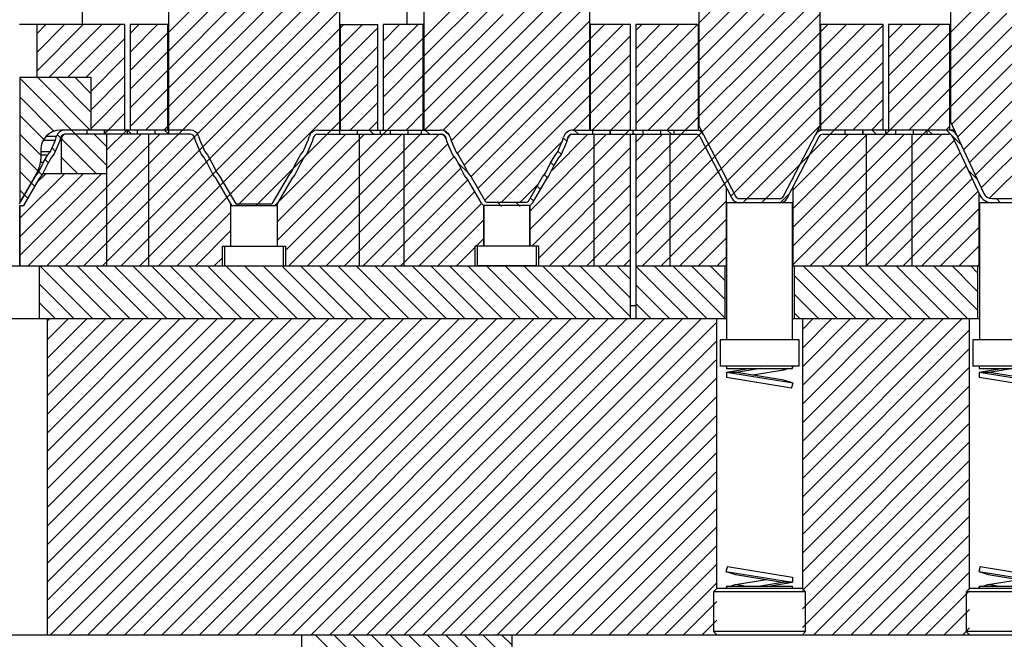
# Model space of a CAD drawing. Header units: inches. Extents: x 1772 to 2706, y -534 to -52.
# Tile 119 of 256: x 1883.45 to 1892.8, y -469.21 to -463.33. Entities that reach past the tile are written whole.
import ezdxf

# ---------------------------------------------------------------- set-up
doc = ezdxf.new("R2010")
doc.units = ezdxf.units.IN
doc.header["$LTSCALE"] = 0.5
doc.header["$MEASUREMENT"] = 0
doc.layers.add('SID-M-F', color=202, linetype='Continuous')
doc.layers.add('SID-M-S', color=105, linetype='Continuous')

msp = doc.modelspace()

# ---------------------------------------------------------------- linework, layer by layer
at = {"layer": 'SID-M-F', "linetype": 'Continuous'}
for p, q in [((1884.86591, -464.33248), (1887.30366, -461.89473)), ((1887.29091, -464.20558), (1889.60176, -461.89473)), ((1887.29854, -464.37473), (1889.77854, -461.89473)), ((1892.29091, -463.97855), (1894.37473, -461.89473)), ((1884.86591, -463.4486), (1885.52216, -462.79235)), ((1883.71044, -465.66473), (1886.46591, -462.90926)), ((1887.29091, -463.49848), (1887.92216, -462.86723)), ((1889.90341, -463.36085), (1890.32216, -462.9421)), ((1884.86591, -463.62538), (1885.52216, -462.96913)), ((1887.47203, -464.37802), (1888.84091, -463.00914)), ((1889.90341, -464.06796), (1891.02841, -462.94296)), ((1892.29091, -464.15533), (1893.44091, -463.00533)), ((1892.29091, -463.44822), (1892.72216, -463.01697)), ((1883.88722, -465.66473), (1886.46591, -463.08604)), ((1887.29091, -463.67525), (1887.92216, -463.044)), ((1889.90341, -463.53763), (1890.32216, -463.11888)), ((1889.90341, -464.24473), (1891.02841, -463.11973)), ((1884.86591, -463.80215), (1885.52216, -463.1459)), ((1887.29091, -463.85203), (1887.93218, -463.21075)), ((1887.54982, -464.477), (1888.86591, -463.16091)), ((1892.29091, -463.625), (1892.72216, -463.19375)), ((1892.30167, -464.32134), (1893.46591, -463.15711)), ((1884.06399, -465.66473), (1886.49091, -463.23781)), ((1884.86591, -464.15571), (1885.79014, -463.23148)), ((1884.86591, -463.97893), (1885.59584, -463.249)), ((1887.29091, -464.02881), (1888.04261, -463.2771)), ((1889.90341, -463.7144), (1890.37895, -463.23885)), ((1889.90341, -463.89118), (1890.52242, -463.27217)), ((1889.93306, -464.39186), (1891.05341, -463.27151)), ((1892.29091, -463.80178), (1892.82573, -463.26696)), ((1883.61591, -463.46116), (1883.70234, -463.37473)), ((1883.61591, -463.63794), (1883.87912, -463.37473)), ((1883.61591, -463.81472), (1884.0559, -463.37473)), ((1883.73267, -463.87473), (1884.23267, -463.37473)), ((1883.90945, -463.87473), (1884.40945, -463.37473)), ((1884.50341, -463.45755), (1884.58623, -463.37473)), ((1884.50341, -463.63432), (1884.763, -463.37473)), ((1886.49591, -463.40959), (1886.53077, -463.37473)), ((1886.49591, -463.58637), (1886.70755, -463.37473)), ((1886.49591, -463.76314), (1886.85341, -463.40564)), ((1886.90341, -463.53242), (1887.0611, -463.37473)), ((1886.90341, -463.7092), (1887.23788, -463.37473)), ((1887.60632, -464.59728), (1888.86591, -463.33769)), ((1888.87091, -463.50947), (1889.00564, -463.37473)), ((1888.87091, -463.68624), (1889.18242, -463.37473)), ((1889.30341, -463.43052), (1889.3592, -463.37473)), ((1889.30341, -463.6073), (1889.53597, -463.37473)), ((1889.30341, -463.78407), (1889.71275, -463.37473)), ((1889.30341, -463.96085), (1889.88953, -463.37473)), ((1891.05841, -463.44329), (1891.12696, -463.37473)), ((1891.05841, -463.62006), (1891.30374, -463.37473)), ((1891.05841, -463.79684), (1891.48052, -463.37473)), ((1891.05841, -463.97362), (1891.65341, -463.37862)), ((1891.70341, -463.50539), (1891.83407, -463.37473)), ((1891.70341, -463.68217), (1892.01085, -463.37473)), ((1891.70341, -463.85895), (1892.18763, -463.37473)), ((1892.35789, -464.4419), (1893.46591, -463.33388)), ((1884.24077, -465.66473), (1886.49091, -463.41459)), ((1884.50341, -463.8111), (1884.86091, -463.4536)), ((1888.87091, -463.86302), (1889.25341, -463.48052)), ((1889.30341, -465.19829), (1891.05341, -463.44829)), ((1891.70341, -464.03572), (1892.28591, -463.45322)), ((1884.08623, -463.87473), (1884.45341, -463.50755)), ((1884.41755, -465.66473), (1886.49091, -463.59137)), ((1886.49591, -463.93992), (1886.85341, -463.58242)), ((1886.90341, -463.88598), (1887.28591, -463.50348)), ((1887.67326, -464.70711), (1888.86591, -463.51447)), ((1889.30341, -464.13763), (1889.89841, -463.54263)), ((1891.05841, -464.15039), (1891.65341, -463.55539)), ((1892.4141, -464.56246), (1893.46591, -463.51066)), ((1884.12841, -464.00932), (1884.45341, -463.68432)), ((1884.50341, -463.98788), (1884.86091, -463.63038)), ((1886.90341, -464.06275), (1887.28591, -463.68025)), ((1888.87091, -464.0398), (1889.25341, -463.6573)), ((1889.30341, -465.37506), (1891.05341, -463.62506)), ((1891.70341, -464.2125), (1892.28591, -463.63)), ((1892.47032, -464.68302), (1893.46591, -463.68744)), ((1884.59432, -465.66473), (1886.49091, -463.76814)), ((1886.49591, -464.1167), (1886.85341, -463.7592)), ((1887.73847, -464.81868), (1888.86591, -463.69124)), ((1889.30341, -464.3144), (1889.89841, -463.7194)), ((1891.05841, -464.32717), (1891.65341, -463.73217)), ((1884.12207, -464.37473), (1883.62207, -463.87473)), ((1884.12841, -464.20428), (1883.79885, -463.87473)), ((1884.12841, -464.02751), (1883.97563, -463.87473)), ((1884.12841, -464.1861), (1884.45341, -463.8611)), ((1884.50341, -464.16465), (1884.86091, -463.80715)), ((1886.90341, -464.23953), (1887.28591, -463.85703)), ((1887.80363, -464.93029), (1888.86591, -463.86802)), ((1888.87091, -464.21657), (1889.25341, -463.83407)), ((1889.30341, -465.55184), (1891.05341, -463.80184)), ((1891.67841, -464.41428), (1892.28591, -463.80678)), ((1892.52654, -464.80358), (1893.46591, -463.86421)), ((1884.27841, -464.70784), (1883.45441, -463.88384)), ((1884.7711, -465.66473), (1886.49091, -463.94492)), ((1886.49591, -464.29348), (1886.85341, -463.93598)), ((1889.41986, -464.37473), (1889.89841, -463.89618)), ((1891.18763, -464.37473), (1891.65341, -463.90895)), ((1883.77928, -464.38548), (1883.45441, -464.06061)), ((1884.12841, -464.36288), (1884.45341, -464.03788)), ((1884.50341, -464.34143), (1884.86091, -463.98393)), ((1885.89716, -465.42256), (1887.28591, -464.03381)), ((1887.86868, -465.04202), (1888.86591, -464.0448)), ((1888.88953, -464.37473), (1889.25341, -464.01085)), ((1890.14548, -464.88654), (1891.05341, -463.97862)), ((1891.89473, -464.37473), (1892.28591, -463.98355)), ((1892.58276, -464.92414), (1893.46591, -464.04099)), ((1885.51788, -465.09473), (1886.49091, -464.1217)), ((1886.59143, -464.37473), (1886.85341, -464.11275)), ((1889.59663, -464.37473), (1889.89841, -464.07296)), ((1890.206, -465.0028), (1891.05341, -464.15539)), ((1891.3644, -464.37473), (1891.65341, -464.08572)), ((1883.68154, -464.46452), (1883.45441, -464.23739)), ((1884.26167, -464.40639), (1884.45341, -464.21465)), ((1884.64689, -464.37473), (1884.86091, -464.16071)), ((1887.12176, -464.37473), (1887.28591, -464.21058)), ((1888.71275, -464.37473), (1888.86591, -464.22157)), ((1889.06167, -464.37936), (1889.25341, -464.18763)), ((1889.77341, -464.37473), (1889.89841, -464.24973)), ((1892.07151, -464.37473), (1892.28591, -464.16033)), ((1892.66212, -465.02155), (1893.46591, -464.21777)), ((1884.82366, -464.37473), (1884.86091, -464.33748)), ((1885.69465, -465.09473), (1886.49091, -464.29848)), ((1886.76821, -464.37473), (1886.85341, -464.28953)), ((1890.32085, -465.06473), (1891.05341, -464.33217)), ((1891.54118, -464.37473), (1891.65341, -464.2625)), ((1892.24829, -464.37473), (1892.28591, -464.33711)), ((1883.65341, -464.61317), (1883.45441, -464.41417)), ((1883.53366, -465.66473), (1884.78366, -464.41473)), ((1883.84159, -464.44779), (1883.81084, -464.41705)), ((1884.27841, -464.53106), (1884.16207, -464.41473)), ((1884.27841, -464.56643), (1884.47011, -464.37473)), ((1884.27841, -464.74321), (1884.60689, -464.41473)), ((1884.51563, -464.41473), (1884.47841, -464.37751)), ((1884.86591, -464.41145), (1884.82918, -464.37473)), ((1885.89716, -465.24578), (1886.72821, -464.41473)), ((1885.90721, -465.05894), (1886.55143, -464.41473)), ((1885.97841, -465.51808), (1887.08176, -464.41473)), ((1886.18531, -465.66473), (1887.43531, -464.41473)), ((1886.67841, -464.99486), (1887.26591, -464.40736)), ((1886.81372, -464.41473), (1886.77372, -464.37473)), ((1887.34405, -464.41473), (1887.30405, -464.37473)), ((1887.53386, -464.42775), (1887.49144, -464.38533)), ((1888.29741, -465.3204), (1889.25341, -464.3644)), ((1888.29741, -465.14363), (1889.0263, -464.41473)), ((1888.49935, -464.76491), (1888.84953, -464.41473)), ((1888.75827, -464.41473), (1888.71827, -464.37473)), ((1889.2886, -464.41473), (1889.27841, -464.40454)), ((1889.30341, -464.84473), (1889.77341, -464.37473)), ((1889.30341, -465.02151), (1889.92935, -464.39557)), ((1889.30341, -464.49118), (1889.37986, -464.41473)), ((1889.30341, -464.66796), (1889.55663, -464.41473)), ((1889.64215, -464.41473), (1889.60215, -464.37473)), ((1890.49763, -465.06473), (1891.18763, -464.37473)), ((1890.79341, -465.65283), (1892.06591, -464.38033)), ((1890.79341, -464.94572), (1891.3244, -464.41473)), ((1890.79341, -465.1225), (1891.50118, -464.41473)), ((1890.79341, -465.29928), (1891.67796, -464.41473)), ((1890.79341, -465.47605), (1891.85473, -464.41473)), ((1890.95829, -465.66473), (1892.20829, -464.41473)), ((1891.5867, -464.41473), (1891.5467, -464.37473)), ((1892.11703, -464.41473), (1892.07703, -464.37473)), ((1892.39013, -464.51106), (1892.2538, -464.37473)), ((1884.18352, -464.78973), (1883.85122, -464.45743)), ((1886.36209, -465.66473), (1887.51943, -464.50739)), ((1888.02775, -465.05973), (1888.6043, -464.48318)), ((1888.64766, -464.48089), (1888.61534, -464.44858)), ((1891.13506, -465.66473), (1892.32779, -464.472)), ((1883.62607, -464.76261), (1883.45441, -464.59094)), ((1883.79171, -464.57469), (1883.76131, -464.5443)), ((1888.31986, -465.47473), (1889.25341, -464.54118)), ((1888.5949, -464.60491), (1888.56451, -464.57452)), ((1891.31184, -465.66473), (1892.384, -464.59256)), ((1883.7242, -464.68396), (1883.69494, -464.6547)), ((1884.00674, -464.78973), (1883.85122, -464.6342)), ((1886.53887, -465.66473), (1887.57788, -464.62571)), ((1887.71019, -464.78086), (1887.61801, -464.68869)), ((1888.37841, -465.59296), (1889.25341, -464.71796)), ((1888.52563, -464.71242), (1888.49598, -464.68277)), ((1891.49091, -465.66244), (1892.44022, -464.71312)), ((1883.56203, -464.87534), (1883.45441, -464.76772)), ((1883.45641, -465.21165), (1883.87833, -464.78973)), ((1883.45641, -465.38843), (1884.05511, -464.78973)), ((1883.45641, -465.56521), (1884.23189, -464.78973)), ((1883.61153, -464.87976), (1883.70156, -464.78973)), ((1883.66411, -464.80064), (1883.63468, -464.77122)), ((1886.71564, -465.66473), (1887.64345, -464.73692)), ((1888.46295, -464.82652), (1888.43445, -464.79802)), ((1892.54459, -464.84229), (1892.46189, -464.75959)), ((1883.59494, -464.90825), (1883.56568, -464.879)), ((1886.89242, -465.66473), (1887.70933, -464.84781)), ((1888.20453, -465.05973), (1888.37995, -464.8843)), ((1888.48341, -465.66473), (1889.25341, -464.89473)), ((1889.3673, -465.66473), (1890.14548, -464.88654)), ((1891.66539, -465.66473), (1892.49644, -464.83368)), ((1883.49698, -464.98707), (1883.45441, -464.9445)), ((1883.52989, -465.01998), (1883.50064, -464.99073)), ((1886.00854, -465.66473), (1886.67841, -464.99486)), ((1887.10341, -465.63052), (1887.77438, -464.95955)), ((1888.39596, -464.93631), (1888.36671, -464.90705)), ((1890.67484, -465.06429), (1890.76654, -464.97259)), ((1891.84217, -465.66473), (1892.55266, -464.95424)), ((1885.87143, -465.09473), (1885.90721, -465.05894)), ((1887.24597, -465.66473), (1887.83952, -465.07118)), ((1888.02905, -465.09973), (1887.98905, -465.05973)), ((1888.20583, -465.09973), (1888.16583, -465.05973)), ((1888.33092, -465.04804), (1888.30167, -465.01878)), ((1888.66019, -465.66473), (1889.25341, -465.07151)), ((1889.54407, -465.66473), (1890.16341, -465.04539)), ((1892.76703, -465.06473), (1892.72703, -465.02473)), ((1884.94788, -465.66473), (1885.45966, -465.15295)), ((1892.01895, -465.66473), (1892.56341, -465.12027)), ((1887.42275, -465.66473), (1887.85941, -465.22807)), ((1888.83696, -465.66473), (1889.25341, -465.24829)), ((1889.72085, -465.66473), (1890.16341, -465.22217)), ((1885.12465, -465.66473), (1885.45966, -465.32973)), ((1892.19572, -465.66473), (1892.56341, -465.29704)), ((1887.78953, -465.47473), (1887.85941, -465.40485)), ((1889.01374, -465.66473), (1889.25341, -465.42506)), ((1889.89763, -465.66473), (1890.16341, -465.39895)), ((1887.59953, -465.66473), (1887.77841, -465.48585)), ((1892.3725, -465.66473), (1892.56341, -465.47382)), ((1885.30143, -465.66473), (1885.37841, -465.58775)), ((1887.0692, -465.66473), (1887.10341, -465.63052)), ((1889.19052, -465.66473), (1889.25341, -465.60184)), ((1890.0744, -465.66473), (1890.16341, -465.57572)), ((1892.54928, -465.66473), (1892.56341, -465.6506)), ((1884.14431, -466.16473), (1883.64431, -465.66473)), ((1884.32108, -466.16473), (1883.82108, -465.66473)), ((1884.49786, -466.16473), (1883.99786, -465.66473)), ((1884.67464, -466.16473), (1884.17464, -465.66473)), ((1884.85141, -466.16473), (1884.35141, -465.66473)), ((1885.02819, -466.16473), (1884.52819, -465.66473)), ((1885.20497, -466.16473), (1884.70497, -465.66473)), ((1885.38174, -466.16473), (1884.88174, -465.66473)), ((1885.55852, -466.16473), (1885.05852, -465.66473)), ((1885.7353, -466.16473), (1885.2353, -465.66473)), ((1885.91207, -466.16473), (1885.41207, -465.66473)), ((1886.08885, -466.16473), (1885.58885, -465.66473)), ((1886.26563, -466.16473), (1885.76563, -465.66473)), ((1886.4424, -466.16473), (1885.9424, -465.66473)), ((1886.61918, -466.16473), (1886.11918, -465.66473)), ((1886.79596, -466.16473), (1886.29596, -465.66473)), ((1886.97273, -466.16473), (1886.47273, -465.66473)), ((1887.14951, -466.16473), (1886.64951, -465.66473)), ((1887.32629, -466.16473), (1886.82629, -465.66473)), ((1887.50306, -466.16473), (1887.00306, -465.66473)), ((1887.67984, -466.16473), (1887.17984, -465.66473)), ((1887.85662, -466.16473), (1887.35662, -465.66473)), ((1888.03339, -466.16473), (1887.53339, -465.66473)), ((1888.21017, -466.16473), (1887.71017, -465.66473)), ((1887.7763, -465.66473), (1887.77841, -465.66263)), ((1888.38695, -466.16473), (1887.88695, -465.66473)), ((1888.56372, -466.16473), (1888.06372, -465.66473)), ((1888.7405, -466.16473), (1888.2405, -465.66473)), ((1888.91728, -466.16473), (1888.41728, -465.66473)), ((1889.09405, -466.16473), (1888.59405, -465.66473)), ((1889.25341, -466.1473), (1888.77083, -465.66473)), ((1889.25341, -465.97053), (1888.94761, -465.66473)), ((1889.25341, -465.79375), (1889.12438, -465.66473)), ((1889.80116, -466.16473), (1889.30341, -465.66697)), ((1889.97794, -466.16473), (1889.47794, -465.66473)), ((1890.15091, -466.16092), (1889.65471, -465.66473)), ((1890.15091, -465.98414), (1889.83149, -465.66473)), ((1890.15091, -465.80737), (1890.00827, -465.66473)), ((1891.39215, -466.16473), (1890.89215, -465.66473)), ((1891.56893, -466.16473), (1891.06893, -465.66473)), ((1891.7457, -466.16473), (1891.2457, -465.66473)), ((1891.92248, -466.16473), (1891.42248, -465.66473)), ((1891.48862, -465.66473), (1891.49091, -465.66244)), ((1892.09926, -466.16473), (1891.59926, -465.66473)), ((1892.27603, -466.16473), (1891.77603, -465.66473)), ((1892.45281, -466.16473), (1891.95281, -465.66473)), ((1892.55091, -466.08605), (1892.12959, -465.66473)), ((1892.55091, -465.90927), (1892.30637, -465.66473)), ((1892.55091, -465.73249), (1892.48314, -465.66473)), ((1883.96753, -466.16473), (1883.63778, -465.83498)), ((1891.21537, -466.16473), (1890.80591, -465.75526)), ((1889.62438, -466.16473), (1889.30341, -465.84375)), ((1891.0386, -466.16473), (1890.80591, -465.93204)), ((1883.79075, -466.16473), (1883.63778, -466.01176)), ((1889.44761, -466.16473), (1889.30341, -466.02053)), ((1890.86182, -466.16473), (1890.80591, -466.10881)), ((1883.71591, -466.18959), (1883.74077, -466.16473)), ((1883.71591, -466.36637), (1883.91755, -466.16473)), ((1883.71591, -466.54314), (1884.09432, -466.16473)), ((1883.71591, -466.71992), (1884.2711, -466.16473)), ((1883.71591, -466.8967), (1884.44788, -466.16473)), ((1883.71591, -467.07348), (1884.62465, -466.16473)), ((1883.71591, -467.25025), (1884.80143, -466.16473)), ((1883.71591, -467.42703), (1884.97821, -466.16473)), ((1883.71591, -467.60381), (1885.15498, -466.16473)), ((1883.71591, -467.78058), (1885.33176, -466.16473)), ((1883.71591, -467.95736), (1885.50854, -466.16473)), ((1883.71591, -468.13414), (1885.68531, -466.16473)), ((1883.71591, -468.31091), (1885.86209, -466.16473)), ((1883.71591, -468.48769), (1886.03887, -466.16473)), ((1883.71591, -468.66447), (1886.21564, -466.16473)), ((1883.71591, -468.84124), (1886.39242, -466.16473)), ((1883.71591, -469.01802), (1886.5692, -466.16473)), ((1883.74597, -469.16473), (1886.74597, -466.16473)), ((1883.92275, -469.16473), (1886.92275, -466.16473)), ((1884.09953, -469.16473), (1887.09953, -466.16473)), ((1884.2763, -469.16473), (1887.2763, -466.16473)), ((1884.45308, -469.16473), (1887.45308, -466.16473)), ((1884.62986, -469.16473), (1887.62986, -466.16473)), ((1884.80663, -469.16473), (1887.80663, -466.16473)), ((1884.98341, -469.16473), (1887.98341, -466.16473)), ((1885.16019, -469.16473), (1888.16019, -466.16473)), ((1885.33696, -469.16473), (1888.33696, -466.16473)), ((1885.51374, -469.16473), (1888.51374, -466.16473)), ((1885.69052, -469.16473), (1888.69052, -466.16473)), ((1885.8673, -469.16473), (1888.8673, -466.16473)), ((1886.04407, -469.16473), (1889.04407, -466.16473)), ((1886.22085, -469.16473), (1889.22085, -466.16473)), ((1886.39763, -469.16473), (1889.39763, -466.16473)), ((1886.5744, -469.16473), (1889.5744, -466.16473)), ((1886.75118, -469.16473), (1889.75118, -466.16473)), ((1886.92796, -469.16473), (1889.92796, -466.16473)), ((1887.10473, -469.16473), (1890.07216, -466.1973)), ((1890.88466, -466.26869), (1890.98862, -466.16473)), ((1890.88466, -466.44546), (1891.16539, -466.16473)), ((1890.88466, -466.62224), (1891.34217, -466.16473)), ((1890.88466, -466.79902), (1891.51895, -466.16473)), ((1890.88466, -466.97579), (1891.69572, -466.16473)), ((1890.88466, -467.15257), (1891.8725, -466.16473)), ((1890.88466, -467.32935), (1892.04928, -466.16473)), ((1890.88466, -467.50612), (1892.22605, -466.16473)), ((1890.88466, -467.6829), (1892.40283, -466.16473)), ((1890.88466, -467.85968), (1892.47216, -466.27218)), ((1887.28151, -469.16473), (1890.07216, -466.37408)), ((1890.88466, -468.03645), (1892.47216, -466.44895)), ((1887.45829, -469.16473), (1890.07216, -466.55086)), ((1890.88466, -468.21323), (1892.47216, -466.62573)), ((1887.63506, -469.16473), (1890.07216, -466.72763)), ((1890.88466, -468.39001), (1892.47216, -466.80251)), ((1887.81184, -469.16473), (1890.07216, -466.90441)), ((1890.88466, -468.56678), (1892.47216, -466.97928)), ((1887.98862, -469.16473), (1890.07216, -467.08119)), ((1890.88466, -468.74356), (1892.47216, -467.15606)), ((1888.16539, -469.16473), (1890.07216, -467.25796)), ((1890.88466, -468.92034), (1892.47216, -467.33284)), ((1888.34217, -469.16473), (1890.07216, -467.43474)), ((1890.88466, -469.09711), (1892.47216, -467.50961)), ((1888.51895, -469.16473), (1890.07216, -467.61152)), ((1890.99382, -469.16473), (1892.47216, -467.68639)), ((1888.69572, -469.16473), (1890.07216, -467.78829)), ((1891.1706, -469.16473), (1892.47216, -467.86317)), ((1888.8725, -469.16473), (1890.07216, -467.96507)), ((1891.34737, -469.16473), (1892.47216, -468.03994)), ((1889.04928, -469.16473), (1890.07216, -468.14185)), ((1891.52415, -469.16473), (1892.47216, -468.21672)), ((1889.22605, -469.16473), (1890.07216, -468.31862)), ((1891.70093, -469.16473), (1892.47216, -468.3935)), ((1889.40283, -469.16473), (1890.07216, -468.4954)), ((1891.8777, -469.16473), (1892.47216, -468.57027)), ((1889.57961, -469.16473), (1890.07216, -468.67218)), ((1892.05448, -469.16473), (1892.47216, -468.74705)), ((1889.75638, -469.16473), (1890.07216, -468.84895)), ((1892.23126, -469.16473), (1892.47216, -468.92383)), ((1889.93316, -469.16473), (1890.07216, -469.02573)), ((1892.40803, -469.16473), (1892.47216, -469.1006)), ((1888.12841, -471.03271), (1886.26042, -469.16473)), ((1888.12841, -470.85593), (1886.4372, -469.16473)), ((1888.12841, -470.67916), (1886.61398, -469.16473)), ((1888.12841, -470.50238), (1886.79075, -469.16473)), ((1888.12841, -470.3256), (1886.96753, -469.16473)), ((1888.12841, -470.14883), (1887.14431, -469.16473)), ((1888.12841, -469.97205), (1887.32108, -469.16473)), ((1888.12841, -469.79527), (1887.49786, -469.16473)), ((1888.12841, -469.6185), (1887.67464, -469.16473)), ((1888.12841, -469.44172), (1887.85141, -469.16473)), ((1888.12841, -469.26494), (1888.02819, -469.16473))]:
    msp.add_line(p, q, dxfattribs=at)
at = {"layer": 'SID-M-S'}
for p, q in [((1884.86591, -461.89473), (1884.86591, -464.41473)), ((1887.29091, -461.89473), (1887.29091, -464.37473)), ((1889.90341, -461.89473), (1889.90341, -464.3349)), ((1892.29091, -461.89473), (1892.29091, -464.29827)), ((1887.12841, -462.89473), (1887.12841, -463.37473)), ((1884.04716, -463.12473), (1884.04716, -463.37473)), ((1886.49091, -463.14473), (1886.49091, -464.41473)), ((1888.86591, -464.37473), (1888.86591, -463.14473)), ((1891.05341, -464.3349), (1891.05341, -463.14473)), ((1884.45341, -463.37473), (1883.45291, -463.37473)), ((1883.61591, -463.37473), (1883.61591, -463.87473)), ((1884.45341, -464.37473), (1884.45341, -463.37473)), ((1884.50341, -463.37473), (1884.50341, -464.37473)), ((1884.86591, -463.37473), (1884.50341, -463.37473)), ((1884.86091, -464.37473), (1884.86091, -463.37473)), ((1886.49091, -463.37473), (1886.85341, -463.37473)), ((1886.49591, -463.37473), (1886.49591, -464.37473)), ((1886.85341, -464.37473), (1886.85341, -463.37473)), ((1886.90341, -463.37473), (1886.90341, -464.37473)), ((1887.29091, -463.37473), (1886.90341, -463.37473)), ((1887.28591, -464.37473), (1887.28591, -463.37473)), ((1889.25341, -463.37473), (1888.86591, -463.37473)), ((1888.87091, -463.37473), (1888.87091, -464.37473)), ((1889.25341, -464.37473), (1889.25341, -463.37473)), ((1889.90341, -463.37473), (1889.30341, -463.37473)), ((1889.30341, -463.37473), (1889.30341, -464.37473)), ((1889.89841, -464.37473), (1889.89841, -463.37473)), ((1891.65341, -463.37473), (1891.05341, -463.37473)), ((1891.05841, -463.37473), (1891.05841, -464.37473)), ((1891.65341, -464.37473), (1891.65341, -463.37473)), ((1891.70341, -463.37473), (1891.70341, -464.37473)), ((1892.29091, -463.37473), (1891.70341, -463.37473)), ((1892.28591, -464.37473), (1892.28591, -463.37473)), ((1883.45291, -463.87473), (1884.12841, -463.87473)), ((1883.45441, -463.87473), (1883.45441, -465.06021)), ((1884.12841, -463.87473), (1884.12841, -464.37473)), ((1889.90341, -464.3349), (1890.2513, -465.0032)), ((1890.70551, -465.0032), (1891.05341, -464.3349)), ((1892.29091, -464.29827), (1892.60678, -464.97565)), ((1883.70575, -464.43257), (1883.80435, -464.43257)), ((1883.79333, -464.47081), (1883.80435, -464.43257)), ((1885.0756, -464.37473), (1883.84141, -464.37473)), ((1885.0756, -464.41473), (1883.88122, -464.41473)), ((1884.09091, -464.37473), (1884.09091, -464.41473)), ((1884.25658, -464.37473), (1884.25658, -464.41473)), ((1884.26167, -464.41473), (1884.26167, -464.37473)), ((1884.27841, -464.41473), (1884.27841, -465.66473)), ((1884.47841, -464.41473), (1884.47841, -464.37473)), ((1884.57014, -464.37473), (1884.57014, -464.41473)), ((1884.67841, -465.66473), (1884.67841, -464.41473)), ((1884.74093, -464.41473), (1884.74093, -464.37473)), ((1885.15247, -464.43257), (1885.16349, -464.47081)), ((1886.19333, -464.47081), (1886.20435, -464.43257)), ((1886.28122, -464.37473), (1887.4487, -464.37473)), ((1886.28122, -464.41473), (1887.45998, -464.41473)), ((1886.65658, -464.37473), (1886.65658, -464.41473)), ((1886.66167, -464.41473), (1886.66167, -464.37473)), ((1886.67841, -464.41473), (1886.67841, -465.66473)), ((1886.87841, -464.41473), (1886.87841, -464.37473)), ((1886.97014, -464.37473), (1886.97014, -464.41473)), ((1887.10341, -465.66473), (1887.10341, -464.41473)), ((1887.14093, -464.41473), (1887.14093, -464.37473)), ((1887.26591, -464.37473), (1887.26591, -464.41473)), ((1888.69683, -464.41473), (1889.8756, -464.41473)), ((1888.70812, -464.37473), (1889.92414, -464.37473)), ((1888.89091, -464.37473), (1888.89091, -464.41473)), ((1888.90341, -464.41473), (1888.90341, -465.66473)), ((1889.05658, -464.37473), (1889.05658, -464.41473)), ((1889.06167, -464.41473), (1889.06167, -464.37473)), ((1889.25341, -466.16473), (1889.25341, -464.41473)), ((1889.27841, -464.41473), (1889.27841, -464.37473)), ((1889.30341, -464.41473), (1889.30341, -466.16473)), ((1889.37014, -464.37473), (1889.37014, -464.41473)), ((1889.54093, -464.41473), (1889.54093, -464.37473)), ((1889.62841, -465.66473), (1889.62841, -464.41473)), ((1889.66591, -464.37473), (1889.66591, -464.41473)), ((1889.91108, -464.43626), (1890.21582, -465.02167)), ((1890.74099, -465.02167), (1891.04574, -464.43626)), ((1892.32656, -464.37473), (1891.03267, -464.37473)), ((1891.08122, -464.41473), (1892.2756, -464.41473)), ((1891.29091, -464.41473), (1891.29091, -464.37473)), ((1891.45658, -464.37473), (1891.45658, -464.41473)), ((1891.46167, -464.41473), (1891.46167, -464.37473)), ((1891.49091, -464.41473), (1891.49091, -465.66473)), ((1891.67841, -464.41473), (1891.67841, -464.37473)), ((1891.77014, -464.37473), (1891.77014, -464.41473)), ((1891.92841, -465.66473), (1891.92841, -464.41473)), ((1891.94093, -464.41473), (1891.94093, -464.37473)), ((1892.06591, -464.37473), (1892.06591, -464.41473)), ((1892.31185, -464.43782), (1892.57052, -464.99255)), ((1883.67741, -464.47081), (1883.79333, -464.47081)), ((1883.74638, -464.57857), (1883.79333, -464.47081)), ((1883.83104, -464.48439), (1883.78087, -464.59956)), ((1883.84278, -464.44365), (1883.83104, -464.48439)), ((1883.85122, -464.45473), (1883.83959, -464.45473)), ((1883.85122, -464.78973), (1883.85122, -464.45473)), ((1885.12577, -464.48439), (1885.11403, -464.44365)), ((1885.17595, -464.59956), (1885.12577, -464.48439)), ((1885.16349, -464.47081), (1885.21043, -464.57857)), ((1886.14638, -464.57857), (1886.19333, -464.47081)), ((1886.23104, -464.48439), (1886.18087, -464.59956)), ((1886.24278, -464.44365), (1886.23104, -464.48439)), ((1887.51163, -464.48949), (1887.49842, -464.44365)), ((1887.56301, -464.60744), (1887.51163, -464.48949)), ((1887.53998, -464.44342), (1887.54935, -464.4759)), ((1887.54935, -464.4759), (1887.5975, -464.58644)), ((1888.55932, -464.58644), (1888.60747, -464.4759)), ((1888.64518, -464.48949), (1888.5938, -464.60744)), ((1888.60747, -464.4759), (1888.61683, -464.44342)), ((1888.65839, -464.44365), (1888.64518, -464.48949)), ((1883.65341, -464.56273), (1883.65341, -464.6509)), ((1883.65341, -464.57857), (1883.74638, -464.57857)), ((1883.65341, -464.60962), (1883.72112, -464.60962)), ((1883.68107, -464.67857), (1883.72112, -464.60962)), ((1883.72112, -464.60962), (1883.74638, -464.57857)), ((1883.78087, -464.59956), (1883.75413, -464.63243)), ((1885.20268, -464.63243), (1885.17595, -464.59956)), ((1885.21043, -464.57857), (1885.23569, -464.60962)), ((1885.23569, -464.60962), (1885.27574, -464.67857)), ((1886.08107, -464.67857), (1886.12112, -464.60962)), ((1886.12112, -464.60962), (1886.14638, -464.57857)), ((1886.18087, -464.59956), (1886.15413, -464.63243)), ((1887.59031, -464.64098), (1887.56301, -464.60744)), ((1887.5975, -464.58644), (1887.62332, -464.61817)), ((1887.62332, -464.61817), (1887.66254, -464.6857)), ((1888.49428, -464.6857), (1888.5335, -464.61817)), ((1888.5335, -464.61817), (1888.55932, -464.58644)), ((1888.5938, -464.60744), (1888.56651, -464.64098)), ((1883.63171, -464.77714), (1883.68107, -464.67857)), ((1883.65187, -464.67857), (1883.68107, -464.67857)), ((1883.71628, -464.69758), (1883.6657, -464.7986)), ((1883.75413, -464.63243), (1883.71628, -464.69758)), ((1885.24053, -464.69758), (1885.20268, -464.63243)), ((1885.29111, -464.7986), (1885.24053, -464.69758)), ((1885.27574, -464.67857), (1885.3251, -464.77714)), ((1886.03171, -464.77714), (1886.08107, -464.67857)), ((1886.11628, -464.69758), (1886.0657, -464.7986)), ((1886.15413, -464.63243), (1886.11628, -464.69758)), ((1887.62732, -464.70472), (1887.59031, -464.64098)), ((1887.67837, -464.80665), (1887.62732, -464.70472)), ((1887.66254, -464.6857), (1887.71235, -464.78518)), ((1888.44446, -464.78518), (1888.49428, -464.6857)), ((1888.52949, -464.70472), (1888.47845, -464.80665)), ((1888.56651, -464.64098), (1888.52949, -464.70472)), ((1883.45174, -465.07473), (1883.60516, -464.81118)), ((1883.61946, -464.77668), (1883.45441, -465.06021)), ((1883.59938, -464.81118), (1883.60516, -464.81118)), ((1883.60516, -464.81118), (1883.63171, -464.77714)), ((1883.6192, -464.77714), (1883.63171, -464.77714)), ((1883.67262, -464.78973), (1883.63837, -464.83365)), ((1884.27841, -464.78973), (1883.67014, -464.78973)), ((1885.31844, -464.83365), (1885.29111, -464.7986)), ((1885.3251, -464.77714), (1885.35165, -464.81118)), ((1885.35165, -464.81118), (1885.50507, -465.07473)), ((1885.85174, -465.07473), (1886.00516, -464.81118)), ((1886.00516, -464.81118), (1886.03171, -464.77714)), ((1886.0657, -464.7986), (1886.03837, -464.83365)), ((1887.70599, -464.84207), (1887.67837, -464.80665)), ((1887.71235, -464.78518), (1887.7392, -464.81961)), ((1888.41761, -464.81961), (1888.44446, -464.78518)), ((1888.47845, -464.80665), (1888.45082, -464.84207)), ((1883.63837, -464.83365), (1883.48928, -465.08976)), ((1885.46754, -465.08976), (1885.31844, -464.83365)), ((1886.03837, -464.83365), (1885.88928, -465.08976)), ((1887.83863, -465.06991), (1887.70599, -464.84207)), ((1887.7392, -464.81961), (1887.8732, -465.04979)), ((1888.28362, -465.04979), (1888.41761, -464.81961)), ((1888.45082, -464.84207), (1888.31818, -465.06991)), ((1890.16341, -465.66473), (1890.16341, -464.92098)), ((1890.79341, -464.92098), (1890.79341, -465.66473)), ((1892.56341, -465.66473), (1892.56341, -464.97729)), ((1883.45291, -465.06021), (1883.45441, -465.06021)), ((1885.45966, -465.47673), (1885.45966, -465.07622)), ((1885.50507, -465.07473), (1885.85174, -465.07473)), ((1885.89716, -465.07622), (1885.89716, -465.47673)), ((1887.85941, -465.47473), (1887.85941, -465.09105)), ((1887.85966, -465.09073), (1887.85966, -465.47473)), ((1888.29716, -465.09073), (1887.85966, -465.09073)), ((1887.89048, -465.05973), (1888.26633, -465.05973)), ((1888.29716, -465.47473), (1888.29716, -465.09073)), ((1888.29741, -465.09105), (1888.29741, -465.47473)), ((1890.16591, -465.06473), (1890.16591, -466.36473)), ((1890.79091, -465.06473), (1890.16591, -465.06473)), ((1890.28678, -465.02473), (1890.67003, -465.02473)), ((1890.79091, -466.36473), (1890.79091, -465.06473)), ((1892.56591, -465.06473), (1892.56591, -466.36473)), ((1893.19091, -465.06473), (1892.56591, -465.06473)), ((1892.68381, -465.02473), (1893.073, -465.02473)), ((1883.48063, -465.09473), (1883.45241, -465.09473)), ((1883.45491, -465.66473), (1883.45491, -465.09473)), ((1883.45496, -465.66473), (1883.45496, -465.09473)), ((1883.45641, -465.09473), (1883.45641, -465.66473)), ((1885.89716, -465.09273), (1885.45966, -465.09273)), ((1885.37841, -465.66473), (1885.37841, -465.47673)), ((1885.37841, -465.47673), (1885.97841, -465.47673)), ((1885.39741, -465.47673), (1885.39741, -465.66473)), ((1885.95941, -465.66473), (1885.95941, -465.47673)), ((1885.97841, -465.47673), (1885.97841, -465.66473)), ((1887.77841, -465.47473), (1888.37841, -465.47473)), ((1887.77841, -465.66473), (1887.77841, -465.47473)), ((1887.79741, -465.47473), (1887.79741, -465.66273)), ((1888.35941, -465.66273), (1888.35941, -465.47473)), ((1888.37841, -465.47473), (1888.37841, -465.66473)), ((1882.52841, -465.66473), (1889.25341, -465.66473)), ((1883.63778, -465.66473), (1883.63778, -466.16473)), ((1888.35941, -465.66273), (1887.79741, -465.66273)), ((1889.30341, -465.66473), (1890.16591, -465.66473)), ((1890.15091, -466.16473), (1890.15091, -465.66473)), ((1890.79091, -465.66473), (1892.56591, -465.66473)), ((1890.80591, -465.66473), (1890.80591, -466.16473)), ((1892.55091, -466.16473), (1892.55091, -465.66473)), ((1889.25341, -466.03973), (1889.30341, -466.03973)), ((1873.62841, -466.16473), (1890.16591, -466.16473)), ((1883.71591, -466.16473), (1883.71591, -469.16473)), ((1890.07216, -468.72723), (1890.07216, -466.16473)), ((1890.79091, -466.16473), (1892.56591, -466.16473)), ((1890.88466, -466.16473), (1890.88466, -468.72723)), ((1892.47216, -468.72723), (1892.47216, -466.16473)), ((1890.10341, -466.36473), (1890.10341, -466.61473)), ((1890.85341, -466.36473), (1890.10341, -466.36473)), ((1890.85341, -466.61473), (1890.85341, -466.36473)), ((1892.50341, -466.36473), (1892.50341, -466.61473)), ((1893.25341, -466.36473), (1892.50341, -466.36473)), ((1890.85341, -466.61473), (1890.10341, -466.61473)), ((1890.16443, -466.61473), (1890.16443, -466.63913)), ((1890.16443, -466.63913), (1890.79238, -466.63913)), ((1890.39289, -466.63913), (1890.16443, -466.67572)), ((1890.16443, -466.67572), (1890.16443, -466.72452)), ((1890.79763, -466.77716), (1890.16443, -466.67572)), ((1890.25931, -466.67572), (1890.16443, -466.67572)), ((1890.48777, -466.63913), (1890.25931, -466.67572)), ((1890.7075, -466.74752), (1890.25931, -466.67572)), ((1890.7075, -466.65272), (1890.41162, -466.70012)), ((1890.7075, -466.65272), (1890.70302, -466.63913)), ((1890.74885, -466.63913), (1890.7075, -466.65272)), ((1890.79238, -466.63913), (1890.79238, -466.61473)), ((1890.79763, -466.62309), (1890.79238, -466.62481)), ((1890.79488, -466.61473), (1890.79763, -466.62309)), ((1893.25341, -466.61473), (1892.50341, -466.61473)), ((1892.56443, -466.61473), (1892.56443, -466.63913)), ((1892.56443, -466.63913), (1893.19238, -466.63913)), ((1892.79289, -466.63913), (1892.56443, -466.67572)), ((1892.56443, -466.67572), (1892.56443, -466.72452)), ((1893.19763, -466.77716), (1892.56443, -466.67572)), ((1892.65931, -466.67572), (1892.56443, -466.67572)), ((1892.88777, -466.63913), (1892.65931, -466.67572)), ((1893.1075, -466.74752), (1892.65931, -466.67572)), ((1890.78239, -466.82351), (1890.16443, -466.72452)), ((1890.79763, -466.77716), (1890.7075, -466.74752)), ((1893.18239, -466.82351), (1892.56443, -466.72452)), ((1890.78239, -466.82351), (1890.79763, -466.77716)), ((1890.17443, -468.5185), (1890.15918, -468.56485)), ((1890.17443, -468.5185), (1890.79238, -468.61749)), ((1892.57443, -468.5185), (1892.55918, -468.56485)), ((1892.57443, -468.5185), (1893.19238, -468.61749)), ((1890.15918, -468.56485), (1890.24932, -468.59449)), ((1890.15918, -468.56485), (1890.79238, -468.66629)), ((1890.24932, -468.59449), (1890.6975, -468.66629)), ((1890.24932, -468.68929), (1890.5452, -468.64189)), ((1890.79238, -468.61749), (1890.79238, -468.66629)), ((1892.55918, -468.56485), (1892.64932, -468.59449)), ((1892.55918, -468.56485), (1893.19238, -468.66629)), ((1892.64932, -468.59449), (1893.0975, -468.66629)), ((1892.64932, -468.68929), (1892.9452, -468.64189)), ((1890.07216, -468.72723), (1890.04091, -468.75848)), ((1890.88466, -468.72723), (1890.07216, -468.72723)), ((1890.16443, -468.7172), (1890.15918, -468.71892)), ((1890.15918, -468.71892), (1890.16191, -468.72723)), ((1890.16443, -468.70288), (1890.79238, -468.70288)), ((1890.16443, -468.70288), (1890.16443, -468.72723)), ((1890.24932, -468.68929), (1890.20796, -468.70288)), ((1890.3342, -468.70288), (1890.24932, -468.68929)), ((1890.46904, -468.70288), (1890.6975, -468.66629)), ((1890.56392, -468.70288), (1890.79238, -468.66629)), ((1890.79238, -468.66629), (1890.6975, -468.66629)), ((1890.79238, -468.72723), (1890.79238, -468.70288)), ((1890.91591, -468.75848), (1890.88466, -468.72723)), ((1892.47216, -468.72723), (1892.44091, -468.75848)), ((1893.28466, -468.72723), (1892.47216, -468.72723)), ((1892.56443, -468.7172), (1892.55918, -468.71892)), ((1892.55918, -468.71892), (1892.56191, -468.72723)), ((1892.56443, -468.70288), (1893.19238, -468.70288)), ((1892.56443, -468.70288), (1892.56443, -468.72723)), ((1892.64932, -468.68929), (1892.60796, -468.70288)), ((1892.7342, -468.70288), (1892.64932, -468.68929)), ((1890.04091, -468.75848), (1890.04091, -469.13348)), ((1890.91591, -468.75848), (1890.04091, -468.75848)), ((1890.91591, -469.13348), (1890.91591, -468.75848)), ((1892.44091, -468.75848), (1892.44091, -469.13348)), ((1893.31591, -468.75848), (1892.44091, -468.75848)), ((1873.62841, -469.16473), (1919.12841, -469.16473)), ((1886.12841, -469.16473), (1886.12841, -474.16473)), ((1888.12841, -474.16473), (1888.12841, -469.16473)), ((1890.04091, -469.13348), (1890.07216, -469.16473)), ((1890.91591, -469.13348), (1890.04091, -469.13348)), ((1890.88466, -469.16473), (1890.91591, -469.13348)), ((1892.44091, -469.13348), (1892.47216, -469.16473)), ((1893.31591, -469.13348), (1892.44091, -469.13348))]:
    msp.add_line(p, q, dxfattribs=at)
for centre, radius, start, end in [((1883.84141, -464.56273), 0.188, 90, 180), ((1883.88122, -464.45473), 0.08, 90, 163.921151), ((1883.88122, -464.45473), 0.04, 90, 163.921151), ((1883.89122, -464.45473), 0.04, 90, 180), ((1885.0756, -464.45473), 0.08, 16.078849, 90), ((1885.0756, -464.45473), 0.04, 16.078849, 90), ((1886.28122, -464.45473), 0.08, 90, 163.921151), ((1886.28122, -464.45473), 0.04, 90, 163.921151), ((1887.4487, -464.46973), 0.095, 16.078849, 90), ((1887.4487, -464.46973), 0.055, 16.078849, 90), ((1887.45998, -464.45473), 0.04, 16.078849, 90), ((1888.70812, -464.46973), 0.095, 90, 163.921151), ((1888.70812, -464.46973), 0.055, 90, 163.921151), ((1888.69683, -464.45473), 0.04, 90, 163.921151), ((1889.8756, -464.45473), 0.08, 27.5, 90), ((1889.8756, -464.45473), 0.04, 27.5, 90), ((1891.08122, -464.45473), 0.08, 90, 152.5), ((1891.08122, -464.45473), 0.04, 90, 152.5), ((1892.2756, -464.45473), 0.08, 25, 90), ((1892.2756, -464.45473), 0.04, 25, 90), ((1883.40341, -464.6509), 0.25, 329.794481, 0), ((1892.68381, -464.93973), 0.125, 205, 270), ((1892.68381, -464.93973), 0.085, 205, 270), ((1883.48063, -465.08473), 0.01, 270, 329.794481), ((1885.47618, -465.08473), 0.01, 210.205519, 233.130084), ((1885.88063, -465.08473), 0.01, 306.869916, 329.794481), ((1887.89048, -465.03973), 0.06, 210.205519, 239.085605), ((1887.89048, -465.03973), 0.02, 210.205519, 270), ((1888.26633, -465.03973), 0.02, 270, 329.794481), ((1888.26633, -465.03973), 0.06, 300.914395, 329.794481), ((1890.28678, -464.98473), 0.08, 207.5, 270), ((1890.28678, -464.98473), 0.04, 207.5, 270), ((1890.67003, -464.98473), 0.04, 270, 332.5), ((1890.67003, -464.98473), 0.08, 270, 332.5)]:
    msp.add_arc(centre, radius, start, end, dxfattribs=at)

doc.saveas('drawing.dxf')
